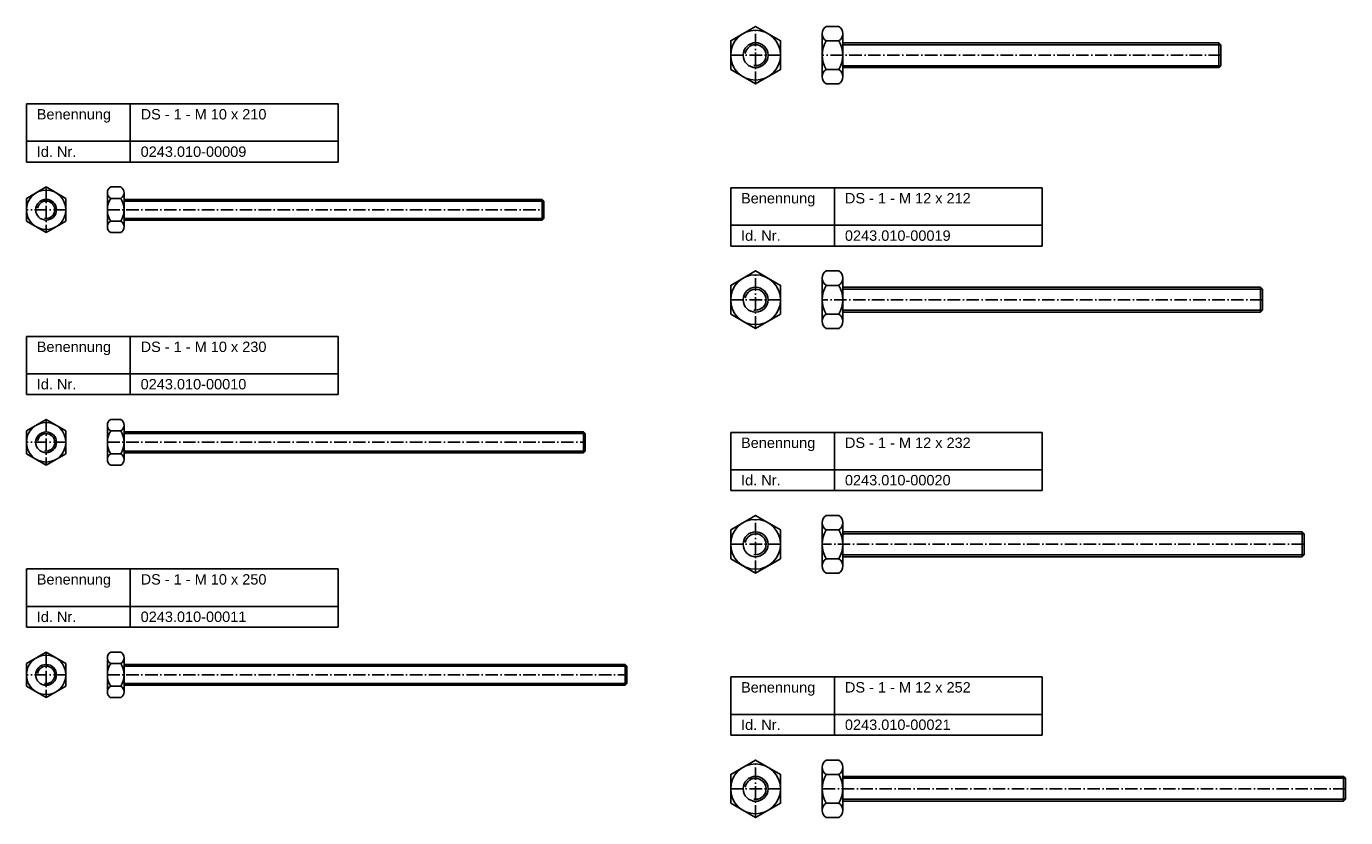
# Model space of a CAD drawing. Header units: millimetres. Extents: x 77 to 1993, y 1226 to 2936.
# Tile 1 of 5: x 77 to 712, y 1809 to 2190. Entities that reach past the tile are written whole.
import ezdxf

# ---------------------------------------------------------------- set-up
doc = ezdxf.new("R2010")
doc.units = ezdxf.units.MM
doc.header["$LTSCALE"] = 0.5
doc.linetypes.add('achse', pattern=[18, 12, -3, 0, -3])
doc.layers.add('HALFEN', color=2, linetype='CONTINUOUS')
doc.styles.add('ARIAL50', font='ARIAL.TTF', dxfattribs={"height": 5})

msp = doc.modelspace()

# ---------------------------------------------------------------- linework, layer by layer
at = {"layer": 'HALFEN', "color": 1, "linetype": 'achse'}
for p, q in [((428.25, 2162.26), (428.25, 2189.97)), ((416.25, 2176.12), (440.25, 2176.12)), ((652.25, 2176.12), (460.25, 2176.12)), ((86.75, 2112.67), (86.75, 2090.74)), ((96.25, 2101.71), (77.25, 2101.71)), ((116.25, 2101.71), (326.25, 2101.71)), ((428.25, 2044.55), (428.25, 2072.26)), ((416.25, 2058.4), (440.25, 2058.4)), ((672.25, 2058.4), (460.25, 2058.4)), ((86.75, 2000.74), (86.75, 1978.8)), ((96.25, 1989.77), (77.25, 1989.77)), ((116.25, 1989.77), (346.25, 1989.77)), ((428.25, 1926.83), (428.25, 1954.55)), ((416.25, 1940.69), (440.25, 1940.69)), ((692.25, 1940.69), (460.25, 1940.69)), ((86.75, 1888.8), (86.75, 1866.86)), ((96.25, 1877.83), (77.25, 1877.83)), ((116.25, 1877.83), (366.25, 1877.83)), ((428.25, 1809.12), (428.25, 1836.83)), ((416.25, 1822.98), (440.25, 1822.98)), ((712.25, 1822.98), (460.25, 1822.98))]:
    msp.add_line(p, q, dxfattribs=at)
at = {"layer": 'HALFEN'}
for p, q in [((460.25, 2186.51), (460.25, 2165.72)), ((462.25, 2189.97), (468.25, 2189.97)), ((470.25, 2186.51), (470.25, 2165.72)), ((462.25, 2183.04), (468.25, 2183.04)), ((470.25, 2182.12), (651.3, 2182.12)), ((470.25, 2181.17), (652.25, 2181.17)), ((652.25, 2181.17), (651.3, 2182.12)), ((651.3, 2182.12), (651.3, 2170.12)), ((652.25, 2181.17), (652.25, 2171.06)), ((462.25, 2169.19), (468.25, 2169.19)), ((470.25, 2171.06), (652.25, 2171.06)), ((470.25, 2170.12), (651.3, 2170.12)), ((652.25, 2171.06), (651.3, 2170.12)), ((462.25, 2162.26), (468.25, 2162.26)), ((77.25, 2152.67), (227.25, 2152.67)), ((77.25, 2124.67), (77.25, 2152.67)), ((127.25, 2124.67), (127.25, 2152.67)), ((227.25, 2124.67), (227.25, 2152.67)), ((77.25, 2134.67), (227.25, 2134.67)), ((77.25, 2124.67), (227.25, 2124.67)), ((86.75, 2112.67), (77.25, 2107.19)), ((96.25, 2107.19), (86.75, 2112.67)), ((116.25, 2109.93), (116.25, 2093.48)), ((117.83, 2112.67), (122.67, 2112.67)), ((124.25, 2109.93), (124.25, 2093.48)), ((416.25, 2112.26), (566.25, 2112.26)), ((416.25, 2084.26), (416.25, 2112.26)), ((466.25, 2084.26), (466.25, 2112.26)), ((566.25, 2084.26), (566.25, 2112.26)), ((77.25, 2107.19), (77.25, 2096.22)), ((96.25, 2096.22), (96.25, 2107.19)), ((117.83, 2107.19), (122.67, 2107.19)), ((124.25, 2106.71), (325.44, 2106.71)), ((124.25, 2105.89), (326.25, 2105.89)), ((325.44, 2096.71), (325.44, 2106.71)), ((326.25, 2105.89), (325.44, 2106.71)), ((326.25, 2105.89), (326.25, 2097.52)), ((77.25, 2096.22), (86.75, 2090.74)), ((86.75, 2090.74), (96.25, 2096.22)), ((117.83, 2096.22), (122.67, 2096.22)), ((124.25, 2097.52), (326.25, 2097.52)), ((124.25, 2096.71), (325.44, 2096.71)), ((326.25, 2097.52), (325.44, 2096.71)), ((117.83, 2090.74), (122.67, 2090.74)), ((416.25, 2094.26), (566.25, 2094.26)), ((416.25, 2084.26), (566.25, 2084.26)), ((462.25, 2072.26), (468.25, 2072.26)), ((460.25, 2068.8), (460.25, 2048.01)), ((462.25, 2065.33), (468.25, 2065.33)), ((470.25, 2068.8), (470.25, 2048.01)), ((470.25, 2064.4), (671.3, 2064.4)), ((671.3, 2064.4), (671.3, 2052.4)), ((672.25, 2063.46), (671.3, 2064.4)), ((470.25, 2063.46), (672.25, 2063.46)), ((672.25, 2063.46), (672.25, 2053.35)), ((462.25, 2051.48), (468.25, 2051.48)), ((470.25, 2053.35), (672.25, 2053.35)), ((470.25, 2052.4), (671.3, 2052.4)), ((672.25, 2053.35), (671.3, 2052.4)), ((77.25, 2040.74), (227.25, 2040.74)), ((77.25, 2012.74), (77.25, 2040.74)), ((127.25, 2012.74), (127.25, 2040.74)), ((227.25, 2012.74), (227.25, 2040.74)), ((462.25, 2044.55), (468.25, 2044.55)), ((77.25, 2022.74), (227.25, 2022.74)), ((77.25, 2012.74), (227.25, 2012.74)), ((86.75, 2000.74), (77.25, 1995.25)), ((96.25, 1995.25), (86.75, 2000.74)), ((117.83, 2000.74), (122.67, 2000.74)), ((77.25, 1995.25), (77.25, 1984.28)), ((96.25, 1984.28), (96.25, 1995.25)), ((116.25, 1997.99), (116.25, 1981.54)), ((117.83, 1995.25), (122.67, 1995.25)), ((124.25, 1997.99), (124.25, 1981.54)), ((124.25, 1994.77), (345.44, 1994.77)), ((124.25, 1993.95), (346.25, 1993.95)), ((345.44, 1984.77), (345.44, 1994.77)), ((346.25, 1993.95), (345.44, 1994.77)), ((346.25, 1993.95), (346.25, 1985.58)), ((416.25, 1994.55), (566.25, 1994.55)), ((416.25, 1966.55), (416.25, 1994.55)), ((466.25, 1966.55), (466.25, 1994.55)), ((566.25, 1966.55), (566.25, 1994.55)), ((77.25, 1984.28), (86.75, 1978.8)), ((86.75, 1978.8), (96.25, 1984.28)), ((117.83, 1984.28), (122.67, 1984.28)), ((124.25, 1985.58), (346.25, 1985.58)), ((124.25, 1984.77), (345.44, 1984.77)), ((346.25, 1985.58), (345.44, 1984.77)), ((117.83, 1978.8), (122.67, 1978.8)), ((416.25, 1976.55), (566.25, 1976.55)), ((416.25, 1966.55), (566.25, 1966.55)), ((460.25, 1951.08), (460.25, 1930.3)), ((462.25, 1954.55), (468.25, 1954.55)), ((470.25, 1951.08), (470.25, 1930.3)), ((462.25, 1947.62), (468.25, 1947.62)), ((470.25, 1946.69), (691.3, 1946.69)), ((470.25, 1945.74), (692.25, 1945.74)), ((692.25, 1945.74), (691.3, 1946.69)), ((691.3, 1946.69), (691.3, 1934.69)), ((692.25, 1945.74), (692.25, 1935.64)), ((462.25, 1933.76), (468.25, 1933.76)), ((470.25, 1935.64), (692.25, 1935.64)), ((470.25, 1934.69), (691.3, 1934.69)), ((692.25, 1935.64), (691.3, 1934.69)), ((77.25, 1928.8), (227.25, 1928.8)), ((77.25, 1900.8), (77.25, 1928.8)), ((127.25, 1900.8), (127.25, 1928.8)), ((227.25, 1900.8), (227.25, 1928.8)), ((462.25, 1926.83), (468.25, 1926.83)), ((77.25, 1910.8), (227.25, 1910.8)), ((77.25, 1900.8), (227.25, 1900.8)), ((86.75, 1888.8), (77.25, 1883.31)), ((96.25, 1883.31), (86.75, 1888.8)), ((116.25, 1886.05), (116.25, 1869.6)), ((117.83, 1888.8), (122.67, 1888.8)), ((124.25, 1886.05), (124.25, 1869.6)), ((77.25, 1883.31), (77.25, 1872.34)), ((96.25, 1872.34), (96.25, 1883.31)), ((117.83, 1883.31), (122.67, 1883.31)), ((124.25, 1882.83), (365.44, 1882.83)), ((124.25, 1882.01), (366.25, 1882.01)), ((365.44, 1872.83), (365.44, 1882.83)), ((366.25, 1882.01), (365.44, 1882.83)), ((366.25, 1882.01), (366.25, 1873.64)), ((124.25, 1873.64), (366.25, 1873.64)), ((366.25, 1873.64), (365.44, 1872.83)), ((416.25, 1876.83), (566.25, 1876.83)), ((416.25, 1848.83), (416.25, 1876.83)), ((466.25, 1848.83), (466.25, 1876.83)), ((566.25, 1848.83), (566.25, 1876.83)), ((77.25, 1872.34), (86.75, 1866.86)), ((86.75, 1866.86), (96.25, 1872.34)), ((117.83, 1872.34), (122.67, 1872.34)), ((124.25, 1872.83), (365.44, 1872.83)), ((117.83, 1866.86), (122.67, 1866.86)), ((416.25, 1858.83), (566.25, 1858.83)), ((416.25, 1848.83), (566.25, 1848.83)), ((462.25, 1836.83), (468.25, 1836.83)), ((460.25, 1833.37), (460.25, 1812.59)), ((462.25, 1829.91), (468.25, 1829.91)), ((470.25, 1833.37), (470.25, 1812.59)), ((470.25, 1828.98), (711.3, 1828.98)), ((711.3, 1828.98), (711.3, 1816.98)), ((712.25, 1828.03), (711.3, 1828.98)), ((470.25, 1828.03), (712.25, 1828.03)), ((712.25, 1828.03), (712.25, 1817.93)), ((470.25, 1817.93), (712.25, 1817.93)), ((470.25, 1816.98), (711.3, 1816.98)), ((712.25, 1817.93), (711.3, 1816.98)), ((462.25, 1816.05), (468.25, 1816.05)), ((462.25, 1809.12), (468.25, 1809.12))]:
    msp.add_line(p, q, dxfattribs=at)
for points in [[(416.25, 2169.19), (428.25, 2162.26), (440.25, 2169.19), (440.25, 2183.04), (428.25, 2189.97), (416.25, 2183.04)], [(416.25, 2051.48), (428.25, 2044.55), (440.25, 2051.48), (440.25, 2065.33), (428.25, 2072.26), (416.25, 2065.33)], [(416.25, 1933.76), (428.25, 1926.83), (440.25, 1933.76), (440.25, 1947.62), (428.25, 1954.55), (416.25, 1947.62)], [(416.25, 1816.05), (428.25, 1809.12), (440.25, 1816.05), (440.25, 1829.91), (428.25, 1836.83), (416.25, 1829.91)]]:
    msp.add_lwpolyline(points, close=True, dxfattribs=at)
for centre, radius in [((428.25, 2176.12), 12), ((428.25, 2176.12), 6), ((86.75, 2101.71), 9.5), ((86.75, 2101.71), 5), ((428.25, 2058.4), 12), ((428.25, 2058.4), 6), ((86.75, 1989.77), 9.5), ((86.75, 1989.77), 5), ((428.25, 1940.69), 12), ((428.25, 1940.69), 6), ((86.75, 1877.83), 9.5), ((86.75, 1877.83), 5), ((428.25, 1822.98), 12), ((428.25, 1822.98), 6)]:
    msp.add_circle(centre, radius, dxfattribs=at)
for centre, radius, start, end in [((464.25, 2186.51), 4, 120, 240), ((466.25, 2186.51), 4, 300, 60), ((473.25, 2176.12), 13, 147.79577, 212.20423), ((457.25, 2176.12), 13, 327.79577, 32.20423), ((464.25, 2165.72), 4, 120, 240), ((462.25, 2169.19), 1.0725e-12, 297.99462, 237.99462), ((468.25, 2169.19), 1.0725e-12, 302.00538, 242.00538), ((466.25, 2165.72), 4, 300, 60), ((119.42, 2109.93), 3.17, 120, 240), ((121.08, 2109.93), 3.17, 300, 60), ((126.54, 2101.71), 10.29, 147.79577, 212.20423), ((113.96, 2101.71), 10.29, 327.79577, 32.20423), ((119.42, 2093.48), 3.17, 120, 240), ((121.08, 2093.48), 3.17, 300, 60), ((464.25, 2068.8), 4, 120, 240), ((466.25, 2068.8), 4, 300, 60), ((473.25, 2058.4), 13, 147.79577, 212.20423), ((457.25, 2058.4), 13, 327.79577, 32.20423), ((464.25, 2048.01), 4, 120, 240), ((462.25, 2051.48), 1.0725e-12, 297.99462, 237.99462), ((466.25, 2048.01), 4, 300, 60), ((468.25, 2051.48), 1.0725e-12, 302.00538, 242.00538), ((119.42, 1997.99), 3.17, 120, 240), ((121.08, 1997.99), 3.17, 300, 60), ((126.54, 1989.77), 10.29, 147.79577, 212.20423), ((113.96, 1989.77), 10.29, 327.79577, 32.20423), ((119.42, 1981.54), 3.17, 120, 240), ((121.08, 1981.54), 3.17, 300, 60), ((464.25, 1951.08), 4, 120, 240), ((466.25, 1951.08), 4, 300, 60), ((473.25, 1940.69), 13, 147.79577, 212.20423), ((457.25, 1940.69), 13, 327.79577, 32.20423), ((464.25, 1930.3), 4, 120, 240), ((462.25, 1933.76), 1.0725e-12, 297.99462, 237.99462), ((466.25, 1930.3), 4, 300, 60), ((468.25, 1933.76), 1.0725e-12, 302.00538, 242.00538), ((119.42, 1886.05), 3.17, 120, 240), ((121.08, 1886.05), 3.17, 300, 60), ((126.54, 1877.83), 10.29, 147.79577, 212.20423), ((113.96, 1877.83), 10.29, 327.79577, 32.20423), ((119.42, 1869.6), 3.17, 120, 240), ((121.08, 1869.6), 3.17, 300, 60), ((464.25, 1833.37), 4, 120, 240), ((466.25, 1833.37), 4, 300, 60), ((473.25, 1822.98), 13, 147.79577, 212.20423), ((457.25, 1822.98), 13, 327.79577, 32.20423), ((464.25, 1812.59), 4, 120, 240), ((462.25, 1816.05), 1.0725e-12, 297.99462, 237.99462), ((466.25, 1812.59), 4, 300, 60), ((468.25, 1816.05), 1.0725e-12, 302.00538, 242.00538)]:
    msp.add_arc(centre, radius, start, end, dxfattribs=at)
at = {"layer": 'HALFEN', "color": 1}
for centre, radius in [((428.25, 2176.12), 5.05), ((86.75, 2101.71), 4.19), ((428.25, 2058.4), 5.05), ((86.75, 1989.77), 4.19), ((428.25, 1940.69), 5.05), ((86.75, 1877.83), 4.19), ((428.25, 1822.98), 5.05)]:
    msp.add_arc(centre, radius, 260, 170, dxfattribs=at)

# ---------------------------------------------------------------- texts
at = {"layer": 'HALFEN', "style": 'ARIAL50'}
for s, p in [('Benennung', (82.25, 2145.17)), ('DS - 1 - M 10 x 210', (132.25, 2145.17)), ('Id. Nr.', (82.25, 2127.17)), ('0243.010-00009', (132.25, 2127.17)), ('Benennung', (421.25, 2104.76)), ('DS - 1 - M 12 x 212', (471.25, 2104.76)), ('Id. Nr.', (421.25, 2086.76)), ('0243.010-00019', (471.25, 2086.76)), ('Benennung', (82.25, 2033.24)), ('DS - 1 - M 10 x 230', (132.25, 2033.24)), ('Id. Nr.', (82.25, 2015.24)), ('0243.010-00010', (132.25, 2015.24)), ('Benennung', (421.25, 1987.05)), ('DS - 1 - M 12 x 232', (471.25, 1987.05)), ('Id. Nr.', (421.25, 1969.05)), ('0243.010-00020', (471.25, 1969.05)), ('Benennung', (82.25, 1921.3)), ('DS - 1 - M 10 x 250', (132.25, 1921.3)), ('Id. Nr.', (82.25, 1903.3)), ('0243.010-00011', (132.25, 1903.3)), ('Benennung', (421.25, 1869.33)), ('DS - 1 - M 12 x 252', (471.25, 1869.33)), ('Id. Nr.', (421.25, 1851.33)), ('0243.010-00021', (471.25, 1851.33))]:
    msp.add_text(s, height=5, dxfattribs=at).set_placement(p)

doc.saveas('drawing.dxf')
